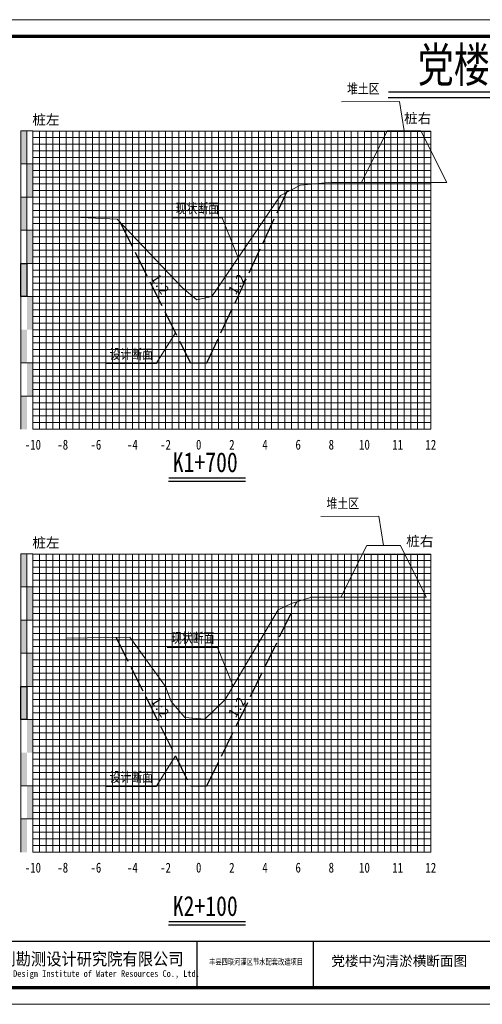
# Model space of a CAD drawing. Header units: millimetres. Extents: x -1851 to 142262423, y -629789 to 22327943.
# Tile 46 of 69: x 36465 to 36605, y 5159 to 5456. Entities that reach past the tile are written whole.
import ezdxf
from ezdxf.enums import TextEntityAlignment as Align

# ---------------------------------------------------------------- set-up
doc = ezdxf.new("R2010")
doc.units = ezdxf.units.MM
doc.linetypes.add('4415', pattern=[5, 4, -1])
for name, color, linetype, lineweight in [('0.13文字', 3, 'Continuous', 13), ('2', 61, 'Continuous', 30), ('3', 8, 'Continuous', 5), ('dmx', 7, 'Continuous', 15)]:
    doc.layers.add(name, color=color, linetype=linetype, lineweight=lineweight)
doc.layers.add('DIMTEX', color=7, linetype='Continuous')
doc.layers.add('断面', color=7, linetype='Continuous')
doc.styles.add('LYJFS', font='times.ttf', dxfattribs={"width": 0.7})
doc.styles.add('STYLE2', font='txt', dxfattribs={"width": 0.8})
doc.styles.add('仿宋体', font='FangSong_GB2312.ttf', dxfattribs={"width": 0.8})
doc.styles.add('宋体', font='txt', dxfattribs={"height": 3.5})
doc.styles.add('等线体', font='simhei.ttf')

# ---------------------------------------------------------------- blocks, each defined once
blk = doc.blocks.new('tk')
at = {"lineweight": 0}
for p, q in [((6838.6, 1139.23), (7258.6, 1139.23)), ((7258.6, 842.23), (6838.6, 842.23))]:
    blk.add_line(p, q, dxfattribs=at)
for p, q in [((6956.6, 861.23), (6956.6, 847.23)), ((6991.6, 861.23), (6991.6, 847.23))]:
    blk.add_line(p, q)
at = {"lineweight": 0, "const_width": 1}
blk.add_lwpolyline([(6863.6, 1134.23), (7253.6, 1134.23), (7253.6, 847.23), (6863.6, 847.23)], close=True, dxfattribs=at)
at = {"lineweight": 0, "const_width": 0.4}
blk.add_lwpolyline([(7253.6, 861.23), (6863.6, 861.23)], dxfattribs=at)
at = {"style": '宋体'}
for s, height, width, p in [('江苏省水利勘测设计研究院有限公司', 3.75, 0.9, (6915.73, 855.98)), ('丰县四联河灌区节水配套改造项目', 1.8, 0.75, (6974.43, 855.1)), ('Jiangsu Surveying and Design Institute of Water Resources Co., Ltd.', 2, 0.8, (6915.55, 851.24))]:
    blk.add_text(s, height=height, dxfattribs=dict(at, width=width)).set_placement(p, align=Align.MIDDLE)

msp = doc.modelspace()

# ---------------------------------------------------------------- hatches: boundary and pattern name
at = {"linetype": 'Continuous'}
for points in [[(36465.8, 5422.34), (36467.6, 5422.34), (36467.6, 5412.34), (36465.8, 5412.34)], [(36467.6, 5412.34), (36469.4, 5412.34), (36469.4, 5402.34), (36467.6, 5402.34)], [(36465.8, 5402.34), (36467.6, 5402.34), (36467.6, 5392.34), (36465.8, 5392.34)], [(36467.6, 5392.34), (36469.4, 5392.34), (36469.4, 5382.34), (36467.6, 5382.34)], [(36465.8, 5382.34), (36467.6, 5382.34), (36467.6, 5372.34), (36465.8, 5372.34)], [(36467.6, 5372.34), (36469.4, 5372.34), (36469.4, 5362.34), (36467.6, 5362.34)], [(36465.8, 5362.34), (36467.6, 5362.34), (36467.6, 5352.34), (36465.8, 5352.34)], [(36467.61, 5352.36), (36469.41, 5352.36), (36469.41, 5342.36), (36467.61, 5342.36)], [(36465.8, 5342.33), (36467.6, 5342.33), (36467.6, 5332.33), (36465.8, 5332.33)], [(36465.8, 5294.76), (36467.6, 5294.76), (36467.6, 5284.76), (36465.8, 5284.76)], [(36467.6, 5284.76), (36469.4, 5284.76), (36469.4, 5274.76), (36467.6, 5274.76)], [(36465.8, 5274.76), (36467.6, 5274.76), (36467.6, 5264.76), (36465.8, 5264.76)], [(36467.6, 5264.76), (36469.4, 5264.76), (36469.4, 5254.76), (36467.6, 5254.76)], [(36465.8, 5254.76), (36467.6, 5254.76), (36467.6, 5244.76), (36465.8, 5244.76)], [(36467.6, 5244.76), (36469.4, 5244.76), (36469.4, 5234.76), (36467.6, 5234.76)], [(36465.8, 5234.76), (36467.6, 5234.76), (36467.6, 5224.76), (36465.8, 5224.76)], [(36467.61, 5224.78), (36469.41, 5224.78), (36469.41, 5214.78), (36467.61, 5214.78)], [(36465.8, 5214.75), (36467.6, 5214.75), (36467.6, 5204.75), (36465.8, 5204.75)]]:
    msp.add_hatch(color=7, dxfattribs=at).paths.add_polyline_path(points)

# ---------------------------------------------------------------- linework, layer by layer
at = {"linetype": 'Continuous', "lineweight": 20, "flags": 128}
for points in [[(36581.35, 5422.32), (36579.96, 5431.23), (36562.43, 5431.09)], [(36531.33, 5384.05), (36526.48, 5396.11), (36511.33, 5396.09)], [(36512.38, 5361.37), (36506.54, 5352.14), (36491.39, 5352.11)], [(36575.17, 5297.21), (36573.77, 5306.11), (36556.24, 5305.98)], [(36529.78, 5254.79), (36525.06, 5266.53), (36509.9, 5266.51)], [(36512.38, 5233.79), (36506.54, 5224.56), (36491.39, 5224.53)]]:
    msp.add_lwpolyline(points, dxfattribs=at)
at = {"color": 1, "linetype": '4415', "lineweight": 30, "ltscale": 2}
for points in [[(36495.73, 5394.66), (36516.9, 5352.34), (36521.9, 5352.34), (36546.16, 5404.34)], [(36494.5, 5269.55), (36516.9, 5224.76), (36521.9, 5224.76), (36548.98, 5280.28)]]:
    msp.add_lwpolyline(points, dxfattribs=at)
at = {"linetype": 'Continuous', "flags": 128}
for points in [[(36465.8, 5382.34), (36467.6, 5382.34), (36467.6, 5372.34), (36465.8, 5372.34)], [(36465.8, 5254.76), (36467.6, 5254.76), (36467.6, 5244.76), (36465.8, 5244.76)]]:
    msp.add_lwpolyline(points, close=True, dxfattribs=at)
at = {"layer": '2', "color": 7, "lineweight": 15}
for points in [[(36469.4, 5422.27), (36569.4, 5422.27)], [(36479.4, 5422.34), (36479.4, 5332.34)], [(36489.4, 5422.34), (36489.4, 5332.34)], [(36499.4, 5422.34), (36499.4, 5332.34)], [(36509.4, 5422.34), (36509.4, 5332.34)], [(36529.4, 5422.34), (36529.4, 5332.34)], [(36539.4, 5422.34), (36539.4, 5332.34)], [(36549.4, 5422.34), (36549.4, 5332.34)], [(36559.4, 5422.34), (36559.4, 5332.34)], [(36569.4, 5422.34), (36569.4, 5332.34)], [(36579.4, 5422.27), (36579.4, 5332.34)], [(36589.4, 5422.27), (36589.4, 5332.34)], [(36469.4, 5412.34), (36569.4, 5412.34)], [(36569.4, 5412.34), (36589.4, 5412.34)], [(36469.4, 5402.34), (36569.4, 5402.34)], [(36569.4, 5402.34), (36589.4, 5402.34)], [(36469.4, 5392.34), (36569.4, 5392.34)], [(36569.4, 5392.34), (36589.4, 5392.34)], [(36469.4, 5382.34), (36569.4, 5382.34)], [(36569.4, 5382.34), (36589.4, 5382.34)], [(36569.4, 5372.34), (36589.4, 5372.34)], [(36469.4, 5362.34), (36569.4, 5362.34)], [(36569.4, 5362.34), (36589.4, 5362.34)], [(36569.4, 5352.34), (36589.4, 5352.34)], [(36569.4, 5342.34), (36589.4, 5342.34)], [(36469.4, 5332.34), (36569.4, 5332.34)], [(36569.4, 5332.34), (36589.4, 5332.34)], [(36469.4, 5294.69), (36569.4, 5294.69)], [(36479.4, 5294.76), (36479.4, 5204.76)], [(36489.4, 5294.76), (36489.4, 5204.76)], [(36499.4, 5294.76), (36499.4, 5204.76)], [(36509.4, 5294.76), (36509.4, 5204.76)], [(36529.4, 5294.76), (36529.4, 5204.76)], [(36539.4, 5294.76), (36539.4, 5204.76)], [(36549.4, 5294.76), (36549.4, 5204.76)], [(36559.4, 5294.76), (36559.4, 5204.76)], [(36569.4, 5294.76), (36569.4, 5204.76)], [(36579.4, 5294.69), (36579.4, 5204.76)], [(36589.4, 5294.69), (36589.4, 5204.76)], [(36469.4, 5284.76), (36569.4, 5284.76)], [(36569.4, 5284.76), (36589.4, 5284.76)], [(36469.4, 5274.76), (36569.4, 5274.76)], [(36569.4, 5274.76), (36589.4, 5274.76)], [(36469.4, 5264.76), (36569.4, 5264.76)], [(36569.4, 5264.76), (36589.4, 5264.76)], [(36469.4, 5254.76), (36569.4, 5254.76)], [(36569.4, 5254.76), (36589.4, 5254.76)], [(36569.4, 5244.76), (36589.4, 5244.76)], [(36469.4, 5234.76), (36569.4, 5234.76)], [(36569.4, 5234.76), (36589.4, 5234.76)], [(36569.4, 5224.76), (36589.4, 5224.76)], [(36569.4, 5214.76), (36589.4, 5214.76)], [(36469.4, 5204.76), (36569.4, 5204.76)], [(36569.4, 5204.76), (36589.4, 5204.76)]]:
    msp.add_lwpolyline(points, dxfattribs=at)
at = {"layer": '2', "color": 3, "lineweight": 15}
for points in [[(36519.4, 5422.34), (36519.4, 5332.34)], [(36519.4, 5294.76), (36519.4, 5204.76)]]:
    msp.add_lwpolyline(points, dxfattribs=at)
at = {"layer": '2', "color": 7, "lineweight": 15, "flags": 128}
for points in [[(36469.4, 5372.34), (36569.4, 5372.34)], [(36469.4, 5244.76), (36569.4, 5244.76)]]:
    msp.add_lwpolyline(points, dxfattribs=at)
at = {"layer": '2', "color": 0, "lineweight": 15}
for points in [[(36469.4, 5352.34), (36569.4, 5352.34)], [(36469.4, 5342.34), (36569.4, 5342.34)], [(36469.4, 5224.76), (36569.4, 5224.76)], [(36469.4, 5214.76), (36569.4, 5214.76)]]:
    msp.add_lwpolyline(points, dxfattribs=at)
at = {"layer": '3', "lineweight": 5}
for points in [[(36469.4, 5420.34), (36569.4, 5420.34)], [(36471.4, 5422.34), (36471.4, 5332.34)], [(36473.4, 5422.34), (36473.4, 5332.34)], [(36475.4, 5422.34), (36475.4, 5332.34)], [(36477.4, 5422.34), (36477.4, 5332.34)], [(36481.4, 5422.34), (36481.4, 5332.34)], [(36483.4, 5422.34), (36483.4, 5332.34)], [(36485.4, 5422.34), (36485.4, 5332.34)], [(36487.4, 5422.34), (36487.4, 5332.34)], [(36491.4, 5422.34), (36491.4, 5332.34)], [(36493.4, 5422.34), (36493.4, 5332.34)], [(36495.4, 5422.34), (36495.4, 5332.34)], [(36497.4, 5422.34), (36497.4, 5332.34)], [(36501.4, 5422.34), (36501.4, 5332.34)], [(36503.4, 5422.34), (36503.4, 5332.34)], [(36505.4, 5422.34), (36505.4, 5332.34)], [(36507.4, 5422.34), (36507.4, 5332.34)], [(36511.4, 5422.34), (36511.4, 5332.34)], [(36513.4, 5422.34), (36513.4, 5332.34)], [(36515.4, 5422.34), (36515.4, 5332.34)], [(36517.4, 5422.34), (36517.4, 5332.34)], [(36521.4, 5422.34), (36521.4, 5332.34)], [(36523.4, 5422.34), (36523.4, 5332.34)], [(36525.4, 5422.34), (36525.4, 5332.34)], [(36527.4, 5422.34), (36527.4, 5332.34)], [(36531.4, 5422.34), (36531.4, 5332.34)], [(36533.4, 5422.34), (36533.4, 5332.34)], [(36535.4, 5422.34), (36535.4, 5332.34)], [(36537.4, 5422.34), (36537.4, 5332.34)], [(36541.4, 5422.34), (36541.4, 5332.34)], [(36543.4, 5422.34), (36543.4, 5332.34)], [(36545.4, 5422.34), (36545.4, 5332.34)], [(36547.4, 5422.34), (36547.4, 5332.34)], [(36551.4, 5422.34), (36551.4, 5332.34)], [(36553.4, 5422.34), (36553.4, 5332.34)], [(36555.4, 5422.34), (36555.4, 5332.34)], [(36557.4, 5422.34), (36557.4, 5332.34)], [(36561.4, 5422.34), (36561.4, 5332.34)], [(36563.4, 5422.34), (36563.4, 5332.34)], [(36565.4, 5422.34), (36565.4, 5332.34)], [(36567.4, 5422.34), (36567.4, 5332.34)], [(36569.4, 5420.34), (36589.4, 5420.34)], [(36571.4, 5422.27), (36571.4, 5332.34)], [(36573.4, 5422.27), (36573.4, 5332.34)], [(36575.4, 5422.27), (36575.4, 5332.34)], [(36577.4, 5422.27), (36577.4, 5332.34)], [(36581.4, 5422.27), (36581.4, 5332.34)], [(36583.4, 5422.27), (36583.4, 5332.34)], [(36585.4, 5422.27), (36585.4, 5332.34)], [(36587.4, 5422.27), (36587.4, 5332.34)], [(36469.4, 5418.34), (36569.4, 5418.34)], [(36569.4, 5418.34), (36589.4, 5418.34)], [(36469.4, 5416.34), (36569.4, 5416.34)], [(36469.4, 5414.34), (36569.4, 5414.34)], [(36569.4, 5416.34), (36589.4, 5416.34)], [(36569.4, 5414.34), (36589.4, 5414.34)], [(36469.4, 5410.34), (36569.4, 5410.34)], [(36569.4, 5410.34), (36589.4, 5410.34)], [(36469.4, 5408.34), (36569.4, 5408.34)], [(36469.4, 5406.34), (36569.4, 5406.34)], [(36569.4, 5408.34), (36589.4, 5408.34)], [(36569.4, 5406.34), (36589.4, 5406.34)], [(36469.4, 5404.34), (36569.4, 5404.34)], [(36569.4, 5404.34), (36589.4, 5404.34)], [(36469.4, 5400.34), (36569.4, 5400.34)], [(36569.4, 5400.34), (36589.4, 5400.34)], [(36469.4, 5398.34), (36569.4, 5398.34)], [(36569.4, 5398.34), (36589.4, 5398.34)], [(36469.4, 5396.34), (36569.4, 5396.34)], [(36469.4, 5394.34), (36569.4, 5394.34)], [(36569.4, 5396.34), (36589.4, 5396.34)], [(36569.4, 5394.34), (36589.4, 5394.34)], [(36469.4, 5390.34), (36569.4, 5390.34)], [(36469.4, 5388.34), (36569.4, 5388.34)], [(36569.4, 5390.34), (36589.4, 5390.34)], [(36569.4, 5388.34), (36589.4, 5388.34)], [(36469.4, 5386.34), (36569.4, 5386.34)], [(36569.4, 5386.34), (36589.4, 5386.34)], [(36469.4, 5384.34), (36569.4, 5384.34)], [(36569.4, 5384.34), (36589.4, 5384.34)], [(36469.4, 5380.34), (36569.4, 5380.34)], [(36569.4, 5380.34), (36589.4, 5380.34)], [(36469.4, 5378.34), (36569.4, 5378.34)], [(36469.4, 5376.34), (36569.4, 5376.34)], [(36569.4, 5378.34), (36589.4, 5378.34)], [(36569.4, 5376.34), (36589.4, 5376.34)], [(36469.4, 5374.34), (36569.4, 5374.34)], [(36569.4, 5374.34), (36589.4, 5374.34)], [(36469.4, 5370.34), (36569.4, 5370.34)], [(36569.4, 5370.34), (36589.4, 5370.34)], [(36469.4, 5368.34), (36569.4, 5368.34)], [(36569.4, 5368.34), (36589.4, 5368.34)], [(36469.4, 5366.34), (36569.4, 5366.34)], [(36469.4, 5364.34), (36569.4, 5364.34)], [(36569.4, 5366.34), (36589.4, 5366.34)], [(36569.4, 5364.34), (36589.4, 5364.34)], [(36469.4, 5360.34), (36569.4, 5360.34)], [(36469.4, 5358.34), (36569.4, 5358.34)], [(36569.4, 5360.34), (36589.4, 5360.34)], [(36569.4, 5358.34), (36589.4, 5358.34)], [(36469.4, 5356.34), (36569.4, 5356.34)], [(36569.4, 5356.34), (36589.4, 5356.34)], [(36469.4, 5354.34), (36569.4, 5354.34)], [(36569.4, 5354.34), (36589.4, 5354.34)], [(36469.4, 5350.34), (36569.4, 5350.34)], [(36569.4, 5350.34), (36589.4, 5350.34)], [(36469.4, 5348.34), (36569.4, 5348.34)], [(36469.4, 5346.34), (36569.4, 5346.34)], [(36569.4, 5348.34), (36589.4, 5348.34)], [(36569.4, 5346.34), (36589.4, 5346.34)], [(36469.4, 5344.34), (36569.4, 5344.34)], [(36569.4, 5344.34), (36589.4, 5344.34)], [(36469.4, 5340.34), (36569.4, 5340.34)], [(36569.4, 5340.34), (36589.4, 5340.34)], [(36469.4, 5338.34), (36569.4, 5338.34)], [(36569.4, 5338.34), (36589.4, 5338.34)], [(36469.4, 5336.34), (36569.4, 5336.34)], [(36469.4, 5334.34), (36569.4, 5334.34)], [(36569.4, 5336.34), (36589.4, 5336.34)], [(36569.4, 5334.34), (36589.4, 5334.34)], [(36469.4, 5292.76), (36569.4, 5292.76)], [(36471.4, 5294.76), (36471.4, 5204.76)], [(36473.4, 5294.76), (36473.4, 5204.76)], [(36475.4, 5294.76), (36475.4, 5204.76)], [(36477.4, 5294.76), (36477.4, 5204.76)], [(36481.4, 5294.76), (36481.4, 5204.76)], [(36483.4, 5294.76), (36483.4, 5204.76)], [(36485.4, 5294.76), (36485.4, 5204.76)], [(36487.4, 5294.76), (36487.4, 5204.76)], [(36491.4, 5294.76), (36491.4, 5204.76)], [(36493.4, 5294.76), (36493.4, 5204.76)], [(36495.4, 5294.76), (36495.4, 5204.76)], [(36497.4, 5294.76), (36497.4, 5204.76)], [(36501.4, 5294.76), (36501.4, 5204.76)], [(36503.4, 5294.76), (36503.4, 5204.76)], [(36505.4, 5294.76), (36505.4, 5204.76)], [(36507.4, 5294.76), (36507.4, 5204.76)], [(36511.4, 5294.76), (36511.4, 5204.76)], [(36513.4, 5294.76), (36513.4, 5204.76)], [(36515.4, 5294.76), (36515.4, 5204.76)], [(36517.4, 5294.76), (36517.4, 5204.76)], [(36521.4, 5294.76), (36521.4, 5204.76)], [(36523.4, 5294.76), (36523.4, 5204.76)], [(36525.4, 5294.76), (36525.4, 5204.76)], [(36527.4, 5294.76), (36527.4, 5204.76)], [(36531.4, 5294.76), (36531.4, 5204.76)], [(36533.4, 5294.76), (36533.4, 5204.76)], [(36535.4, 5294.76), (36535.4, 5204.76)], [(36537.4, 5294.76), (36537.4, 5204.76)], [(36541.4, 5294.76), (36541.4, 5204.76)], [(36543.4, 5294.76), (36543.4, 5204.76)], [(36545.4, 5294.76), (36545.4, 5204.76)], [(36547.4, 5294.76), (36547.4, 5204.76)], [(36551.4, 5294.76), (36551.4, 5204.76)], [(36553.4, 5294.76), (36553.4, 5204.76)], [(36555.4, 5294.76), (36555.4, 5204.76)], [(36557.4, 5294.76), (36557.4, 5204.76)], [(36561.4, 5294.76), (36561.4, 5204.76)], [(36563.4, 5294.76), (36563.4, 5204.76)], [(36565.4, 5294.76), (36565.4, 5204.76)], [(36567.4, 5294.76), (36567.4, 5204.76)], [(36569.4, 5292.76), (36589.4, 5292.76)], [(36571.4, 5294.69), (36571.4, 5204.76)], [(36573.4, 5294.69), (36573.4, 5204.76)], [(36575.4, 5294.69), (36575.4, 5204.76)], [(36577.4, 5294.69), (36577.4, 5204.76)], [(36581.4, 5294.69), (36581.4, 5204.76)], [(36583.4, 5294.69), (36583.4, 5204.76)], [(36585.4, 5294.69), (36585.4, 5204.76)], [(36587.4, 5294.69), (36587.4, 5204.76)], [(36469.4, 5290.76), (36569.4, 5290.76)], [(36569.4, 5290.76), (36589.4, 5290.76)], [(36469.4, 5288.76), (36569.4, 5288.76)], [(36469.4, 5286.76), (36569.4, 5286.76)], [(36569.4, 5288.76), (36589.4, 5288.76)], [(36569.4, 5286.76), (36589.4, 5286.76)], [(36469.4, 5282.76), (36569.4, 5282.76)], [(36469.4, 5280.76), (36569.4, 5280.76)], [(36569.4, 5282.76), (36589.4, 5282.76)], [(36569.4, 5280.76), (36589.4, 5280.76)], [(36469.4, 5278.76), (36569.4, 5278.76)], [(36569.4, 5278.76), (36589.4, 5278.76)], [(36469.4, 5276.76), (36569.4, 5276.76)], [(36569.4, 5276.76), (36589.4, 5276.76)], [(36469.4, 5272.76), (36569.4, 5272.76)], [(36569.4, 5272.76), (36589.4, 5272.76)], [(36469.4, 5270.76), (36569.4, 5270.76)], [(36569.4, 5270.76), (36589.4, 5270.76)], [(36469.4, 5268.76), (36569.4, 5268.76)], [(36469.4, 5266.76), (36569.4, 5266.76)], [(36569.4, 5268.76), (36589.4, 5268.76)], [(36569.4, 5266.76), (36589.4, 5266.76)], [(36469.4, 5262.76), (36569.4, 5262.76)], [(36469.4, 5260.76), (36569.4, 5260.76)], [(36569.4, 5262.76), (36589.4, 5262.76)], [(36569.4, 5260.76), (36589.4, 5260.76)], [(36469.4, 5258.76), (36569.4, 5258.76)], [(36569.4, 5258.76), (36589.4, 5258.76)], [(36469.4, 5256.76), (36569.4, 5256.76)], [(36569.4, 5256.76), (36589.4, 5256.76)], [(36469.4, 5252.76), (36569.4, 5252.76)], [(36569.4, 5252.76), (36589.4, 5252.76)], [(36469.4, 5250.76), (36569.4, 5250.76)], [(36469.4, 5248.76), (36569.4, 5248.76)], [(36569.4, 5250.76), (36589.4, 5250.76)], [(36569.4, 5248.76), (36589.4, 5248.76)], [(36469.4, 5246.76), (36569.4, 5246.76)], [(36569.4, 5246.76), (36589.4, 5246.76)], [(36469.4, 5242.76), (36569.4, 5242.76)], [(36569.4, 5242.76), (36589.4, 5242.76)], [(36469.4, 5240.76), (36569.4, 5240.76)], [(36569.4, 5240.76), (36589.4, 5240.76)], [(36469.4, 5238.76), (36569.4, 5238.76)], [(36469.4, 5236.76), (36569.4, 5236.76)], [(36569.4, 5238.76), (36589.4, 5238.76)], [(36569.4, 5236.76), (36589.4, 5236.76)], [(36469.4, 5232.76), (36569.4, 5232.76)], [(36469.4, 5230.76), (36569.4, 5230.76)], [(36569.4, 5232.76), (36589.4, 5232.76)], [(36569.4, 5230.76), (36589.4, 5230.76)], [(36469.4, 5228.76), (36569.4, 5228.76)], [(36569.4, 5228.76), (36589.4, 5228.76)], [(36469.4, 5226.76), (36569.4, 5226.76)], [(36569.4, 5226.76), (36589.4, 5226.76)], [(36469.4, 5222.76), (36569.4, 5222.76)], [(36569.4, 5222.76), (36589.4, 5222.76)], [(36469.4, 5220.76), (36569.4, 5220.76)], [(36469.4, 5218.76), (36569.4, 5218.76)], [(36569.4, 5220.76), (36589.4, 5220.76)], [(36569.4, 5218.76), (36589.4, 5218.76)], [(36469.4, 5216.76), (36569.4, 5216.76)], [(36569.4, 5216.76), (36589.4, 5216.76)], [(36469.4, 5212.76), (36569.4, 5212.76)], [(36569.4, 5212.76), (36589.4, 5212.76)], [(36469.4, 5210.76), (36569.4, 5210.76)], [(36569.4, 5210.76), (36589.4, 5210.76)], [(36469.4, 5208.76), (36569.4, 5208.76)], [(36469.4, 5206.76), (36569.4, 5206.76)], [(36569.4, 5208.76), (36589.4, 5208.76)], [(36569.4, 5206.76), (36589.4, 5206.76)]]:
    msp.add_lwpolyline(points, dxfattribs=at)
at = {"layer": '3', "color": 0, "lineweight": 5}
for points in [[(36465.8, 5352.34), (36569.4, 5352.34)], [(36465.8, 5342.34), (36569.4, 5342.34)], [(36465.8, 5224.76), (36569.4, 5224.76)], [(36465.8, 5214.76), (36569.4, 5214.76)]]:
    msp.add_lwpolyline(points, dxfattribs=at)
at = {"layer": 'DIMTEX', "color": 0, "linetype": 'Continuous'}
for p, q in [((36576.58, 5432.43), (36694.97, 5432.43)), ((36576.61, 5434.11), (36694.45, 5434.11)), ((36510.33, 5316.7), (36533.51, 5316.7)), ((36510.35, 5317.66), (36533.51, 5317.66)), ((36510.33, 5182.82), (36533.51, 5182.82)), ((36510.35, 5183.79), (36533.51, 5183.79))]:
    msp.add_line(p, q, dxfattribs=at)
at = {"layer": 'dmx', "linetype": 'Continuous', "lineweight": 15}
for p, q in [((36576.25, 5422.36), (36568.47, 5406.8)), ((36576.25, 5422.36), (36586.44, 5422.36)), ((36586.44, 5422.36), (36594.22, 5406.8)), ((36559.33, 5406.8), (36594.22, 5406.8)), ((36570.07, 5297.25), (36562.28, 5281.68)), ((36570.07, 5297.25), (36580.26, 5297.25)), ((36580.26, 5297.25), (36588.04, 5281.68)), ((36553.15, 5281.68), (36588.04, 5281.68))]:
    msp.add_line(p, q, dxfattribs=at)
at = {"layer": 'dmx', "linetype": 'Continuous', "lineweight": 15, "flags": 128}
for points in [[(36544.07, 5402.86), (36550.13, 5405.97), (36559.58, 5406.81)], [(36494.78, 5395.65), (36514.47, 5374.93), (36518.86, 5371.34), (36523.4, 5372.34), (36544.07, 5402.86)], [(36479.58, 5396.42), (36494.78, 5395.65)], [(36543.4, 5277.9), (36547.4, 5279.78), (36553.4, 5281.7)], [(36498.63, 5269.61), (36509.4, 5254.76), (36511.14, 5250.16), (36515.19, 5245.38), (36521.29, 5244.89), (36527.4, 5250.76), (36527.4, 5250.76), (36543.4, 5277.9)], [(36479.4, 5269.33), (36498.63, 5269.61)]]:
    msp.add_lwpolyline(points, dxfattribs=at)
at = {"layer": '断面'}
for p, q in [((36569.4, 5422.27), (36589.4, 5422.27)), ((36569.4, 5294.69), (36589.4, 5294.69))]:
    msp.add_line(p, q, dxfattribs=at)
at = {"layer": '断面', "color": 3, "lineweight": 15}
for points in [[(36469.4, 5422.34), (36465.8, 5422.34)], [(36465.8, 5422.34), (36465.8, 5332.34)], [(36467.6, 5422.34), (36467.6, 5372.34)], [(36469.4, 5422.34), (36469.4, 5332.34)], [(36469.4, 5412.34), (36465.8, 5412.34)], [(36469.4, 5402.34), (36465.8, 5402.34)], [(36469.4, 5392.34), (36465.8, 5392.34)], [(36469.4, 5382.34), (36465.8, 5382.34)], [(36465.8, 5372.34), (36469.4, 5372.34)], [(36469.4, 5294.76), (36465.8, 5294.76)], [(36465.8, 5294.76), (36465.8, 5204.76)], [(36467.6, 5294.76), (36467.6, 5244.76)], [(36469.4, 5294.76), (36469.4, 5204.76)], [(36469.4, 5284.76), (36465.8, 5284.76)], [(36469.4, 5274.76), (36465.8, 5274.76)], [(36469.4, 5264.76), (36465.8, 5264.76)], [(36469.4, 5254.76), (36465.8, 5254.76)], [(36465.8, 5244.76), (36469.4, 5244.76)]]:
    msp.add_lwpolyline(points, dxfattribs=at)
at = {"layer": '断面', "color": 7, "lineweight": 15}
for points in [[(36469.4, 5372.34), (36569.4, 5372.34)], [(36469.4, 5244.76), (36569.4, 5244.76)]]:
    msp.add_lwpolyline(points, dxfattribs=at)

# ---------------------------------------------------------------- block references
at = {"layer": '断面'}
msp.add_blockref('tk', (29562.28, 4316.63), dxfattribs=at)

# ---------------------------------------------------------------- texts
at = {"style": '等线体'}
for s, p in [('桩左', (36469.23, 5424.17)), ('桩右', (36581.38, 5424.63)), ('桩左', (36469.23, 5296.59)), ('桩右', (36581.99, 5297.05))]:
    msp.add_text(s, height=3, dxfattribs=at).set_placement(p)
at = {"linetype": 'Continuous', "char_height": 3, "attachment_point": 1, "style": '仿宋体'}
for s, insert, width in [('堆土区', (36564.14, 5436.58), 18.8247), ('现状断面', (36512.46, 5400.46), 37.9325), ('设计断面', (36492.53, 5356.49), 37.9325), ('堆土区', (36557.96, 5311.46), 18.8247), ('现状断面', (36511.04, 5270.88), 37.9325), ('设计断面', (36492.53, 5228.91), 37.9325)]:
    msp.add_mtext(s, dxfattribs=dict(at, insert=insert, width=width))
at = {"layer": '0.13文字', "linetype": 'Continuous', "lineweight": 13, "insert": (36559.42, 5173.43), "char_height": 3, "width": 55.5509, "attachment_point": 1, "style": 'LYJFS'}
msp.add_mtext('{\\fFangSong_GB2312|b0|i0|c134|p49;\\W1;党楼中沟清淤横断面图}', dxfattribs=at)
at = {"layer": 'DIMTEX', "color": 0, "linetype": 'Continuous', "style": 'STYLE2', "width": 0.8}
for s, height, p in [('党楼中沟清淤断面图', 10.5, (36585.41, 5437.01)), ('K1+700', 6, (36511.59, 5319.38)), ('K2+100', 6, (36511.59, 5185.51))]:
    msp.add_text(s, height=height, dxfattribs=at).set_placement(p)
at = {"layer": '断面', "color": 7, "style": '仿宋体'}
for rotation, p in [(301.985, (36507.84, 5376.09)), (58.015, (36530.96, 5376.09)), (301.985, (36507.84, 5248.51)), (58.015, (36530.96, 5248.51))]:
    msp.add_text('1:2', height=3, rotation=rotation, dxfattribs=at).set_placement(p, align=Align.MIDDLE)
at = {"layer": '断面', "color": 7, "style": '等线体', "width": 0.8}
for s, p in [('-10', (36469.39, 5327.65)), ('-8', (36478.39, 5327.65)), ('-6', (36488.39, 5327.65)), ('-4', (36499.4, 5327.65)), ('-2', (36509.4, 5327.65)), ('0', (36519.4, 5327.65)), ('2', (36529.4, 5327.65)), ('4', (36539.4, 5327.65)), ('6', (36549.4, 5327.65)), ('8', (36559.4, 5327.65)), ('10', (36569.4, 5327.65)), ('11', (36579.4, 5327.65)), ('12', (36589.4, 5327.65)), ('-10', (36469.39, 5200.07)), ('-8', (36478.39, 5200.07)), ('-6', (36488.39, 5200.07)), ('-4', (36499.4, 5200.07)), ('-2', (36509.4, 5200.07)), ('0', (36519.4, 5200.07)), ('2', (36529.4, 5200.07)), ('4', (36539.4, 5200.07)), ('6', (36549.4, 5200.07)), ('8', (36559.4, 5200.07)), ('10', (36569.4, 5200.07)), ('11', (36579.4, 5200.07)), ('12', (36589.4, 5200.07))]:
    msp.add_text(s, height=3, dxfattribs=at).set_placement(p, align=Align.MIDDLE)

doc.saveas('drawing.dxf')
